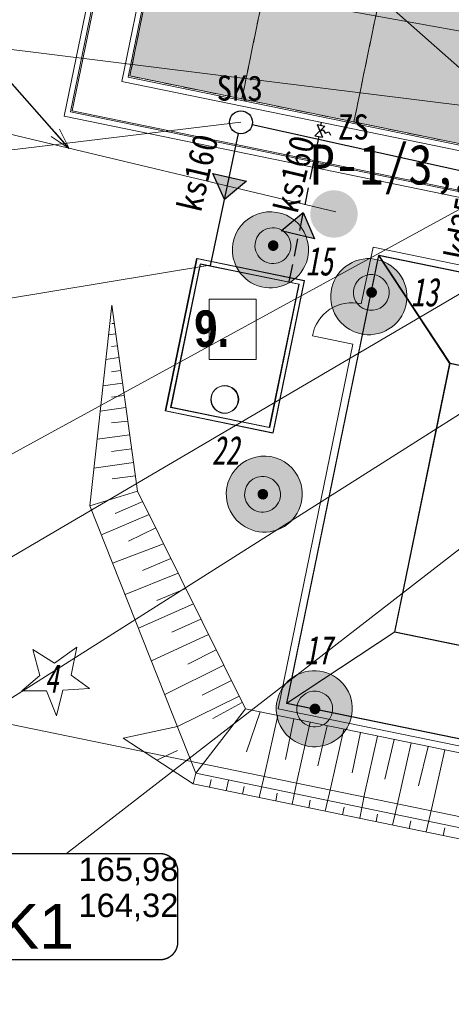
# Model space of a CAD drawing. Header units: metres. Extents: x -94 to 293, y -795 to -637.
# Tile 4 of 48: x 15.05 to 24.48, y -721.97 to -700.44. Entities that reach past the tile are written whole.
import ezdxf
from ezdxf.lldxf.tags import DXFTag
from ezdxf.xclip import XClip

# ---------------------------------------------------------------- set-up
doc = ezdxf.new("R2010")
doc.units = ezdxf.units.M
doc.header["$MEASUREMENT"] = 0
doc.header["$XCLIPFRAME"] = 0
doc.linetypes.add('DASHED', pattern=[0.01905, 0.0127, -0.00635])
doc.linetypes.add('Krawędzie ukryte drobniejsze', pattern=[0.425, 0.3, -0.125])
for name, color, linetype, lineweight, true_color in [('0_Nr_pióra__140', 7, 'Continuous', 13, 0x7e20ff), ('_e_elektryka_Nr_pióra__218', 7, 'Continuous', 15, 0xd90005), ('PZT DRZEWA DO USUNIĘCIA _Nr_pióra__220', 7, 'Continuous', 5, 0xd90005), ('PZT DRZEWA NOWE NASADZENIA _Nr_pióra__78', 7, 'Continuous', 13, 0x00bb5e), ('PZT_i_KD', 7, 'Continuous', 30, 0x136734), ('PZT_i_KS', 7, 'Continuous', 30, 0x4c3926), ('PZT_Nr_pióra__201', 7, 'Continuous', 5, 0x595959), ('PZT_Nr_pióra__212', 7, 'Continuous', 15, 0x5eaeff), ('PZT_Nr_pióra__233', 7, 'Continuous', 13, 0x1717ff)]:
    doc.layers.add(name, color=color, linetype=linetype, lineweight=lineweight, true_color=true_color)
doc.layers.add('IS_Węzeł_sieci_kanalizacyjnej_-_opisy', color=7, linetype='Continuous')
doc.layers.add('PZT MDCP', color=7, linetype='Continuous')
for name, color, linetype, lineweight in [('Mapa Poniatowa - do zatwierdzenia (3)_39_0_Nr_pióra__1', 7, 'Continuous', 13), ('PZT DRZEWA DO USUNIĘCIA _Nr_pióra__1', 7, 'Continuous', 13), ('PZT DRZEWA DO USUNIĘCIA _Nr_pióra__161', 7, 'Continuous', 5), ('PZT DRZEWA DO USUNIĘCIA _Nr_pióra__20', 1, 'Continuous', 13), ('PZT_Nr_pióra__1', 7, 'Continuous', 13), ('PZT_Nr_pióra__101', 7, 'Continuous', 5), ('PZT_Nr_pióra__18', 9, 'Continuous', 13), ('PZT_Nr_pióra__205', 8, 'Continuous', 5), ('PZT_Nr_pióra__41', 7, 'Continuous', 15), ('WOD-KAN zbiornik deszcz_Nr_pióra__41', 7, 'Continuous', 15), ('WOD-KAN zbiornik sanit_Nr_pióra__37', 7, 'Continuous', 15)]:
    doc.layers.add(name, color=color, linetype=linetype, lineweight=lineweight)
doc.styles.add('GENERATED_STYLE_10', font='msgothic.ttc')
doc.styles.add('GENERATED_STYLE_5', font='txt')
doc.styles.add('GENERATED_STYLE_7', font='msgothic.ttc')
doc.styles.add('GENERATED_STYLE_9', font='msgothic.ttc')
doc.linetypes.add('Przekreślana podwójnie kopia-000', pattern='A,0,[2,PZT_dwg_01_20261.Shx,S=0.009921,R=0,X=0,Y=0],-1.25,0', length=1.25)
tags = doc.linetypes.add('SOLID', pattern=[10, 10, 0]).pattern_tags.tags
tags[6:7] = [DXFTag(74, 4), DXFTag(75, 0), DXFTag(340, '0'), DXFTag(46, 0.0), DXFTag(50, 0.0), DXFTag(44, 0.0), DXFTag(45, 0.0)]
tags[4:5] = [DXFTag(74, 4), DXFTag(75, 0), DXFTag(340, '0'), DXFTag(46, 0.0), DXFTag(50, 0.0), DXFTag(44, 0.0), DXFTag(45, 0.0)]
doc.dimstyles.new('GENERATED_STYLE__3', dxfattribs={"dimtxt": 0.18, "dimasz": 0.456, "dimexe": 0.18, "dimexo": 0.0625, "dimgap": 0.09, "dimtad": 0, "dimtih": 1, "dimtoh": 1, "dimdec": 4, "dimzin": 0, "dimdsep": 46, "dimcen": 0.09, "dimadec": 0, "dimazin": 0, "dimtfac": 1, "dimtdec": 4, "dimtmove": 0, "dimatfit": 3, "dimldrblk": 'ARROWHEAD_3', "dimfxl": 1, "dimtolj": 1, "dimtzin": 0, "dimarcsym": 0})
picture_1 = doc.add_image_def('image1.tif', size_in_pixel=(3509, 6496))

# ---------------------------------------------------------------- blocks, each defined once
blk = doc.blocks.new('Rysunek_1_39', base_point=(43.899, -710.766))
at = {"layer": 'Mapa Poniatowa - do zatwierdzenia (3)_39_0_Nr_pióra__1'}
image = blk.add_image(picture_1, insert=(-93.597, -636.506), size_in_units=(148.519, 274.99), rotation=-90, dxfattribs=at)
image.set_boundary_path([(-0.5, -0.5), (3508.5, 6495.5)])
blk = doc.blocks.new('Etykieta_8', base_point=(19.705, -707.865))
at = {"layer": '0_Nr_pióra__140', "linetype": 'Continuous'}
for p, q in [((20.217, -706.545), (19.193, -706.545)), ((19.193, -706.545), (19.193, -707.863)), ((20.217, -707.863), (20.217, -706.545)), ((19.193, -707.863), (20.217, -707.863))]:
    blk.add_line(p, q, dxfattribs=at)
at = {"layer": '0_Nr_pióra__140', "insert": (20.217, -706.792), "char_height": 0.8, "attachment_point": 3, "style": 'GENERATED_STYLE_5'}
blk.add_mtext('\\A1;{\\pt0,140;\\fArial Narrow|b1|i0|c238|p34;9. \\fArial Narrow|b1|i0|c238|p34;\\A1{\\H.66x;\\S^  ;}\\fArial Narrow|b1|i0|c238|p34;\\fArial Narrow|b1|i0|c238|p34;\\A1{\\H.66x;\\S^  ;}\\fArial Narrow|b1|i0|c238|p34;\\fArial Narrow|b1|i0|c238|p34;\\fArial Narrow|b1|i0|c238|p34;\\fArial Narrow|b1|i0|c238|p34;\\fArial Narrow|b1|i0|c238|p34;\\fArial Narrow|b1|i0|c238|p34;\\fArial Narrow|b1|i0|c238|p34;\\fArial Narrow|b1|i0|c238|p34;\\fArial Narrow|b1|i0|c238|p34;\\fArial Narrow|b1|i0|c238|p34;\\fArial Narrow|b1|i0|c238|p34;\\fArial Narrow|b1|i0|c238|p34;\\fArial Narrow|b1|i0|c238|p34;\\fArial Narrow|b1|i0|c238|p34;\\fArial Narrow|b1|i0|c238|p34;\\fArial Narrow|b1|i0|c238|p34;\\fArial Narrow|b1|i0|c238|p34;\\fArial Narrow|b1|i0|c238|p34;\\fArial Narrow|b1|i0|c238|p34;\\fArial Narrow|b1|i0|c238|p34;\\fArial Narrow|b1|i0|c238|p34;\\fArial Narrow|b1|i0|c238|p34;\\fArial Narrow|b1|i0|c238|p34;\\fArial Narrow|b1|i0|c238|p34;\\fArial Narrow|b1|i0|c238|p34;\\fArial Narrow|b1|i0|c238|p34;}', dxfattribs=at)
blk = doc.blocks.new('ARROWHEAD_3')
at = {"color": 0, "linetype": 'Continuous', "lineweight": 0}
blk.add_line((0, 0), (-1, 0), dxfattribs=at)
at = {"color": 0, "linetype": 'Continuous', "lineweight": 0, "flags": 128}
blk.add_lwpolyline([(-1, 0.2679), (0, 0), (-1, -0.2679)], dxfattribs=at)
blk = doc.blocks.new('Etykieta_9', base_point=(28, -708))
at = {"layer": '0_Nr_pióra__140', "linetype": 'Continuous'}
for p, q in [((29, -707), (28, -707)), ((28, -707), (28, -708)), ((28, -708), (29, -708)), ((29, -708), (29, -707))]:
    blk.add_line(p, q, dxfattribs=at)
at = {"layer": '0_Nr_pióra__140', "insert": (29, -707), "char_height": 0.8, "attachment_point": 3, "style": 'GENERATED_STYLE_5'}
blk.add_mtext('\\A1;{\\pt0,140;\\fArial Narrow|b1|i0|c238|p34;10. \\fArial Narrow|b1|i0|c238|p34;\\A1{\\H.66x;\\S^  ;}\\fArial Narrow|b1|i0|c238|p34;\\fArial Narrow|b1|i0|c238|p34;\\A1{\\H.66x;\\S^  ;}\\fArial Narrow|b1|i0|c238|p34;\\fArial Narrow|b1|i0|c238|p34;\\fArial Narrow|b1|i0|c238|p34;\\fArial Narrow|b1|i0|c238|p34;\\fArial Narrow|b1|i0|c238|p34;\\fArial Narrow|b1|i0|c238|p34;\\fArial Narrow|b1|i0|c238|p34;\\fArial Narrow|b1|i0|c238|p34;\\fArial Narrow|b1|i0|c238|p34;\\fArial Narrow|b1|i0|c238|p34;\\fArial Narrow|b1|i0|c238|p34;\\fArial Narrow|b1|i0|c238|p34;\\fArial Narrow|b1|i0|c238|p34;\\fArial Narrow|b1|i0|c238|p34;\\fArial Narrow|b1|i0|c238|p34;\\fArial Narrow|b1|i0|c238|p34;\\fArial Narrow|b1|i0|c238|p34;\\fArial Narrow|b1|i0|c238|p34;\\fArial Narrow|b1|i0|c238|p34;\\fArial Narrow|b1|i0|c238|p34;\\fArial Narrow|b1|i0|c238|p34;\\fArial Narrow|b1|i0|c238|p34;\\fArial Narrow|b1|i0|c238|p34;\\fArial Narrow|b1|i0|c238|p34;\\fArial Narrow|b1|i0|c238|p34;\\fArial Narrow|b1|i0|c238|p34;}', dxfattribs=at)

msp = doc.modelspace()

# ---------------------------------------------------------------- hatches: boundary and pattern name
at = {"lineweight": 30}
for points in [[(19.525, -704.371), (20.004, -703.969), (19.273, -703.799)], [(21.243, -704.653), (20.764, -705.055), (21.495, -705.225)]]:
    msp.add_hatch(color=32, dxfattribs=at).paths.add_polyline_path(points)
at = {"layer": 'PZT DRZEWA DO USUNIĘCIA _Nr_pióra__1', "linetype": 'Continuous'}
for points in [[(20.474, -705.396, 1), (20.705, -705.356, 1)], [(22.625, -706.42, 1), (22.855, -706.38, 1)], [(22.625, -706.42, 1), (22.855, -706.38, 1)], [(20.248, -710.833, 1), (20.478, -710.793, 1)], [(21.388, -715.527, 1), (21.618, -715.487, 1)]]:
    msp.add_hatch(color=256, dxfattribs=at).paths.add_polyline_path(points)
at = {"layer": 'PZT DRZEWA DO USUNIĘCIA _Nr_pióra__220', "linetype": 'Continuous', "lineweight": 0, "true_color": 0x360001}
for points in [[(19.749, -705.756, 1), (21.309, -705.18, 1)], [(21.899, -706.781, 1), (23.46, -706.204, 1)], [(19.615, -711.097, 1), (21.175, -710.521, 1)], [(20.708, -715.79, 1), (22.268, -715.214, 1)]]:
    msp.add_hatch(color=18, dxfattribs=at).paths.add_polyline_path(points)
at = {"layer": 'PZT DRZEWA DO USUNIĘCIA _Nr_pióra__220', "linetype": 'Continuous', "lineweight": 0, "true_color": 0xa20003}
for points in [[(20.209, -705.495, 1), (20.956, -705.258, 1)], [(22.36, -706.519, 1), (23.107, -706.282, 1)], [(19.983, -710.932, 1), (20.729, -710.695, 1)], [(21.123, -715.627, 1), (21.87, -715.389, 1)]]:
    msp.add_hatch(color=14, dxfattribs=at).paths.add_polyline_path(points)
at = {"layer": 'PZT_Nr_pióra__18', "linetype": 'Continuous', "lineweight": 0, "true_color": 0x606060, "transparency": 33554508}
h = msp.add_hatch(color=251, dxfattribs=at)
h.paths.add_polyline_path([(18.29, -695.274), (20.231, -685.827, 0.034274), (20.378, -681.83), (19.977, -677.615), (19.791, -676.888), (28.952, -678.724), (28.605, -679.741, 0.232055), (28.926, -682.12), (30.987, -684.805, 0.108584), (33.551, -686.482, 0.02167), (37.226, -687.41), (52.234, -690.497), (52.423, -690.536, 0.133896), (55.516, -689.796), (60.22, -686.318, 0.152322), (61.077, -685.165), (68.207, -686.595), (68.049, -687.367), (67.921, -687.476), (67.628, -687.732, 0.007662), (66.8, -688.48, 0.005567), (66.173, -689.078), (66.005, -689.243, 0.017405), (65.696, -689.561, 0.023469), (65.033, -690.353, 0.005902), (64.878, -690.562, 0.05924), (63.612, -692.835, 0.021782), (63.293, -693.721), (60.877, -705.482), (59.871, -710.38), (56.344, -709.656), (56.996, -706.482, 0.961191), (56.017, -706.281), (55.365, -709.454), (51.838, -708.73), (50.832, -713.628), (47.306, -712.903), (49.157, -703.891, 0.352559), (48.594, -702.966), (32.617, -699.677, 0.414214), (31.615, -700.332), (30.778, -704.404), (17.456, -701.667), (18.462, -696.769)])
h.paths.add_polyline_path([(34.113, -697.511), (35.602, -690.262), (47.063, -692.616), (45.574, -699.865)], flags=0)
at = {"layer": 'PZT_Nr_pióra__205', "linetype": 'Continuous', "lineweight": 0, "true_color": 0x202020, "transparency": 33554508}
msp.add_hatch(color=250, dxfattribs=at).paths.add_polyline_path([(30.778, -704.404), (31.784, -699.506), (18.462, -696.769), (17.456, -701.667)])
at = {"layer": 'PZT_Nr_pióra__233', "linetype": 'Continuous'}
msp.add_hatch(color=256, dxfattribs=at).paths.add_polyline_path([(22.436, -704.714, 1), (21.4, -704.654, 1)])

# ---------------------------------------------------------------- linework, layer by layer
at = {"color": 32, "lineweight": 30}
for p, q in [((30.326, -704.995), (20.128, -702.732)), ((21.55, -702.731), (21.668, -703.008)), ((21.633, -702.747), (21.646, -702.681)), ((19.219, -705.818), (19.832, -702.924)), ((21.502, -702.976), (21.715, -702.763)), ((21.609, -702.87), (21.685, -702.846)), ((21.685, -702.846), (21.725, -702.915)), ((21.725, -702.915), (21.802, -702.891)), ((21.802, -702.891), (21.842, -702.96))]:
    msp.add_line(p, q, dxfattribs=at)
at = {"color": 32, "linetype": 'Continuous', "lineweight": 30, "ltscale": 30}
for p, q in [((21.55, -702.731), (21.715, -702.763)), ((21.502, -702.976), (21.668, -703.008))]:
    msp.add_line(p, q, dxfattribs=at)
at = {"color": 32, "linetype": 'DASHED', "lineweight": 30, "ltscale": 30}
msp.add_line((21.585, -702.992), (20.929, -706.177), dxfattribs=at)
at = {"color": 32, "lineweight": 30}
for points in [[(20.004, -703.969), (19.525, -704.371), (19.273, -703.799), (20.004, -703.969)], [(20.764, -705.055), (21.243, -704.653), (21.495, -705.225), (20.764, -705.055)]]:
    msp.add_lwpolyline(points, dxfattribs=at)
msp.add_circle((19.884, -702.68), 0.25, dxfattribs=at)
at = {"layer": '_e_elektryka_Nr_pióra__218', "linetype": 'Continuous'}
msp.add_line((16.407, -700.961), (16.407, -700.961), dxfattribs=at)
at = {"layer": '_e_elektryka_Nr_pióra__218', "linetype": 'Continuous', "flags": 128}
for points in [[(14.499, -702.861), (21.957, -704.636)], [(34.854, -719.956), (11.954, -715.252)]]:
    msp.add_lwpolyline(points, dxfattribs=at)
at = {"layer": 'IS_Węzeł_sieci_kanalizacyjnej_-_opisy', "linetype": 'SOLID', "lineweight": 20, "ltscale": 10}
for p, q in [((10.218, -698.066), (26.268, -700.975)), ((8.777, -713.264), (32.211, -700.455)), ((11.969, -700.727), (25.971, -702.466)), ((11.172, -703.734), (19.882, -702.678)), ((10.324, -718.148), (30.794, -705.17)), ((9.389, -707.425), (19.204, -705.803)), ((8.454, -715.955), (25.269, -706.078)), ((16.069, -718.671), (31.682, -706.57))]:
    msp.add_line(p, q, dxfattribs=at)
at = {"layer": 'IS_Węzeł_sieci_kanalizacyjnej_-_opisy', "linetype": 'SOLID', "ltscale": 10}
msp.add_lwpolyline([(14.02, -720.991, 0.03, 0.03, 0), (18.117, -720.991, 0.03, 0.03, 0.414214), (18.504, -720.605, 0.03, 0.03, 0), (18.504, -719.058, 0.03, 0.03, 0.414214), (18.117, -718.671, 0.03, 0.03, 0), (14.02, -718.671, 0.03, 0.03, 0.414214), (13.634, -719.058, 0.03, 0.03, 0), (13.634, -720.605, 0.03, 0.03, 0.414214), (14.02, -720.991, 0.03, 0.03, 0)], format="xyseb", dxfattribs=at)
at = {"layer": 'PZT DRZEWA DO USUNIĘCIA _Nr_pióra__161', "linetype": 'Continuous', "flags": 128}
for points in [[(19.749, -705.756, 1), (21.309, -705.18, 1)], [(20.209, -705.495, 1), (20.956, -705.258, 1)], [(21.899, -706.781, 1), (23.46, -706.204, 1)], [(22.36, -706.519, 1), (23.107, -706.282, 1)], [(19.615, -711.097, 1), (21.175, -710.521, 1)], [(19.983, -710.932, 1), (20.729, -710.695, 1)], [(20.708, -715.79, 1), (22.268, -715.214, 1)], [(21.123, -715.627, 1), (21.87, -715.389, 1)]]:
    msp.add_lwpolyline(points, format="xyb", close=True, dxfattribs=at)
at = {"layer": 'PZT DRZEWA NOWE NASADZENIA _Nr_pióra__78', "linetype": 'Continuous', "flags": 128}
msp.add_lwpolyline([(15.638, -715.113), (15.095, -715.113), (15.486, -714.778), (15.339, -714.209), (15.806, -714.503), (16.3, -714.154), (16.174, -714.77), (16.574, -715.058), (15.989, -715.094), (15.852, -715.656)], close=True, dxfattribs=at)
at = {"layer": 'PZT_Nr_pióra__1', "linetype": 'Continuous', "flags": 128}
msp.add_lwpolyline([(54.21, -715.771), (53.855, -717.482), (38.293, -714.252), (38.587, -712.833), (32.049, -711.476), (32.874, -707.468), (26.194, -706.094), (26.482, -704.695), (16.02, -702.546), (17.505, -695.317)], dxfattribs=at)
at = {"layer": 'PZT_Nr_pióra__101', "linetype": 'Continuous', "flags": 128}
for points in [[(54.119, -715.63), (53.762, -717.34), (38.436, -714.16), (38.731, -712.74), (32.191, -711.382), (33.015, -707.375), (26.336, -706), (26.624, -704.602), (16.162, -702.453), (17.598, -695.459)], [(54.095, -715.595), (53.739, -717.305), (38.472, -714.136), (38.767, -712.717), (32.226, -711.359), (33.051, -707.351), (26.371, -705.979), (26.659, -704.578), (16.197, -702.429), (17.622, -695.494)]]:
    msp.add_lwpolyline(points, dxfattribs=at)
for points in [[(18.462, -696.769), (18.315, -696.739), (17.279, -701.784), (30.894, -704.581), (31.779, -700.366), (31.78, -700.366, -0.414333), (32.587, -699.824), (36.343, -700.597), (36.313, -700.744), (38.272, -701.147), (38.302, -701.001), (48.553, -703.111, -0.348517), (49.008, -703.872), (47.159, -712.873), (47.306, -712.903)], [(18.427, -696.793), (17.421, -701.69), (30.804, -704.44), (31.644, -700.338, -0.414235), (32.611, -699.707)], [(18.462, -696.769), (17.456, -701.667), (30.778, -704.404), (31.615, -700.332, -0.414214), (32.617, -699.677), (32.628, -699.679)]]:
    msp.add_lwpolyline(points, format="xyb", dxfattribs=at)
at = {"layer": 'PZT_Nr_pióra__201', "linetype": 'Krawędzie ukryte drobniejsze', "flags": 128}
for points in [[(18.462, -696.769), (20.911, -697.272), (19.905, -702.17), (17.456, -701.667)], [(20.911, -697.272), (23.36, -697.775), (22.354, -702.673), (19.905, -702.17)], [(23.36, -697.775), (25.809, -698.279), (24.803, -703.176), (22.354, -702.673)]]:
    msp.add_lwpolyline(points, close=True, dxfattribs=at)
at = {"layer": 'PZT_Nr_pióra__212', "linetype": 'Continuous'}
for p, q in [((16.583, -711.065), (17.059, -706.681)), ((17.623, -710.743), (17.059, -706.681)), ((17.115, -707.08), (17.059, -707.08)), ((17.146, -707.307), (16.989, -707.329)), ((17.182, -707.567), (17.058, -707.584)), ((17.218, -707.826), (16.931, -707.866)), ((17.257, -708.106), (17.057, -708.134)), ((17.296, -708.386), (16.868, -708.445)), ((17.333, -708.651), (17.056, -708.689)), ((17.37, -708.916), (16.808, -708.994)), ((17.411, -709.214), (17.055, -709.252)), ((17.453, -709.512), (16.741, -709.611)), ((17.495, -709.816), (17.053, -709.877)), ((17.537, -710.12), (16.672, -710.24)), ((17.577, -710.407), (17.067, -710.477)), ((17.623, -710.743), (16.583, -711.065)), ((18.902, -716.914), (16.583, -711.065)), ((17.737, -710.972), (17.136, -711.234)), ((17.876, -711.253), (16.851, -711.691)), ((18.023, -711.55), (17.424, -711.836)), ((18.194, -711.894), (17.08, -712.318)), ((18.352, -712.215), (17.73, -712.478)), ((18.511, -712.536), (17.353, -713.007)), ((18.678, -712.872), (18.044, -713.135)), ((18.844, -713.208), (17.643, -713.739)), ((19.011, -713.545), (18.374, -713.826)), ((19.177, -713.881), (17.927, -714.454)), ((19.343, -714.217), (18.721, -714.525)), ((19.51, -714.553), (18.219, -715.192)), ((19.676, -714.889), (19.034, -715.207)), ((19.843, -715.225), (18.497, -715.891)), ((19.914, -715.369), (19.273, -715.713)), ((20.301, -715.573), (20.007, -716.445)), ((20.692, -715.653), (20.406, -716.92)), ((21.037, -715.724), (20.861, -716.613)), ((21.4, -715.799), (21.114, -717.066)), ((17.313, -716.148), (18.497, -715.891)), ((21.77, -715.875), (21.565, -716.752)), ((22.135, -715.95), (21.849, -717.217)), ((22.496, -716.024), (22.316, -716.901)), ((18.839, -717.145), (17.313, -716.148)), ((22.87, -716.101), (22.583, -717.368)), ((23.231, -716.175), (23.031, -717.042)), ((23.604, -716.251), (23.318, -717.519)), ((18.045, -716.626), (18.496, -716.416)), ((23.977, -716.328), (23.768, -717.188)), ((24.339, -716.402), (24.053, -717.669)), ((18.902, -716.914), (18.839, -717.145)), ((32.083, -719.641), (18.902, -716.914)), ((20.406, -716.92), (20.283, -717.444)), ((19.2, -717.22), (19.235, -717.053)), ((19.616, -717.062), (19.561, -717.295)), ((21.114, -717.066), (21.005, -717.593)), ((19.922, -717.369), (19.956, -717.202)), ((20.644, -717.519), (20.678, -717.352)), ((21.849, -717.217), (21.725, -717.742)), ((22.583, -717.368), (22.481, -717.899)), ((21.365, -717.668), (21.399, -717.501)), ((23.318, -717.519), (23.194, -718.046)), ((22.103, -717.821), (22.138, -717.654)), ((22.838, -717.972), (22.872, -717.806)), ((24.053, -717.669), (23.929, -718.198)), ((23.561, -718.122), (23.596, -717.956)), ((24.305, -718.276), (24.339, -718.11))]:
    msp.add_line(p, q, dxfattribs=at)
at = {"layer": 'PZT_Nr_pióra__212', "linetype": 'Continuous', "flags": 128}
for points in [[(49.709, -719.528), (39.645, -719.56), (39.949, -719.609), (19.983, -715.507), (17.623, -710.743)], [(19.983, -715.507), (18.902, -716.914)], [(39.424, -721.382), (31.878, -719.843), (18.839, -717.145)]]:
    msp.add_lwpolyline(points, dxfattribs=at)
at = {"layer": 'PZT_Nr_pióra__41', "linetype": 'Przekreślana podwójnie kopia-000', "flags": 128}
msp.add_lwpolyline([(22.328, -707.533), (20.7, -715.502), (30.3, -717.474), (32.372, -707.384), (22.773, -705.412), (22.513, -706.652)], dxfattribs=at)
at = {"layer": 'PZT_Nr_pióra__41', "linetype": 'Continuous', "flags": 128}
msp.add_lwpolyline([(22.328, -707.533), (21.447, -707.348, -0.436303), (22.513, -706.652)], format="xyb", dxfattribs=at)
at = {"layer": 'WOD-KAN zbiornik deszcz_Nr_pióra__41', "linetype": 'Continuous'}
for p, q in [((24.446, -707.951), (22.889, -705.59)), ((24.456, -707.947), (22.899, -705.585)), ((20.877, -715.385), (23.239, -713.828)), ((20.887, -715.381), (23.248, -713.824))]:
    msp.add_line(p, q, dxfattribs=at)
at = {"layer": 'WOD-KAN zbiornik deszcz_Nr_pióra__41', "linetype": 'Continuous', "flags": 128}
for points in [[(32.195, -707.501), (22.889, -705.59), (20.877, -715.385), (30.183, -717.297)], [(32.205, -707.497), (22.899, -705.585), (20.887, -715.381), (30.192, -717.292)], [(29.834, -709.058), (24.446, -707.951), (23.239, -713.828), (28.626, -714.935)], [(29.843, -709.053), (24.456, -707.947), (23.248, -713.824), (28.636, -714.931)]]:
    msp.add_lwpolyline(points, close=True, dxfattribs=at)
at = {"layer": 'WOD-KAN zbiornik sanit_Nr_pióra__37', "linetype": 'Continuous', "flags": 128}
for points in [[(20.58, -709.474), (21.265, -706.144), (18.914, -705.661), (18.23, -708.991)], [(20.592, -709.469), (21.276, -706.138), (18.925, -705.655), (18.241, -708.986)], [(20.503, -709.356), (21.147, -706.222), (18.992, -705.779), (18.348, -708.914)], [(20.514, -709.351), (21.158, -706.216), (19.003, -705.773), (18.359, -708.908)]]:
    msp.add_lwpolyline(points, close=True, dxfattribs=at)
at = {"layer": 'WOD-KAN zbiornik sanit_Nr_pióra__37', "linetype": 'Continuous'}
for centre in [(19.524, -708.743), (19.535, -708.737)]:
    msp.add_circle(centre, 0.3, dxfattribs=at)

# ---------------------------------------------------------------- block references
at = {"linetype": 'Continuous', "xscale": 0.001, "yscale": 0.001, "zscale": 0.001}
msp.add_blockref('Etykieta_9', (17.886, -705.821), dxfattribs=at)
at = {"color": 190, "linetype": 'Continuous', "lineweight": 13, "true_color": 0x7e20ff}
msp.add_blockref('Etykieta_8', (19.705, -707.865), dxfattribs=at)
at = {"layer": 'PZT MDCP', "linetype": 'Continuous'}
ref = msp.add_blockref('Rysunek_1_39', (43.899, -710.766), dxfattribs=at)
XClip(ref).set_block_clipping_path([(-93.5966232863, -785.025747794), (181.3936544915, -636.5063033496)])

# ---------------------------------------------------------------- texts
at = {"layer": 'IS_Węzeł_sieci_kanalizacyjnej_-_opisy', "linetype": 'SOLID', "ltscale": 10}
for s, insert, char_height, attachment_point in [('\\fArial|b0|i0;165,98', (16.334, -719.366), 0.5112, 7), ('\\fArial|b0|i0;164,32', (16.334, -719.546), 0.5112, 1), ('\\fArial|b0|i0;SK1', (16.234, -720.765), 0.9792, 9)]:
    msp.add_mtext(s, dxfattribs=dict(at, insert=insert, char_height=char_height, attachment_point=attachment_point))
at = {"layer": 'PZT DRZEWA DO USUNIĘCIA _Nr_pióra__20', "linetype": 'Continuous', "char_height": 0.625, "attachment_point": 9, "style": 'GENERATED_STYLE_10'}
for s, insert in [('\\A1;{\\W0.700000x;\\fMS Gothic|b0|i1|c238|p49;15}', (21.893, -706.039)), ('\\A1;{\\W0.700000x;\\fMS Gothic|b0|i1|c238|p49;13}', (24.192, -706.715)), ('\\A1;{\\W0.700000x;\\fMS Gothic|b0|i1|c238|p49;22}', (19.843, -710.164)), ('\\A1;{\\W0.700000x;\\fMS Gothic|b0|i1|c238|p49;17}', (21.865, -714.533))]:
    msp.add_mtext(s, dxfattribs=dict(at, insert=insert))
at = {"layer": 'PZT DRZEWA NOWE NASADZENIA _Nr_pióra__78', "linetype": 'Continuous', "insert": (15.891, -715.152), "char_height": 0.625, "attachment_point": 9, "style": 'GENERATED_STYLE_10'}
msp.add_mtext('\\A1;{\\W0.700000x;\\fMS Gothic|b0|i1|c238|p49;4}', dxfattribs=at)
at = {"layer": 'PZT_i_KD', "color": 7, "linetype": 'Continuous', "style": 'GENERATED_STYLE_9', "width": 0.9}
msp.add_text('kd250', height=0.55, rotation=78.9249, dxfattribs=at).set_placement((24.854, -705.714))
at = {"layer": 'PZT_i_KD', "color": 7, "linetype": 'Continuous', "char_height": 0.55, "attachment_point": 8, "style": 'GENERATED_STYLE_9'}
for s, insert in [('\\A1;{\\W0.9;SK3}', (19.859, -702.215)), ('\\A1;{\\W0.9;ZS}', (22.343, -703.065))]:
    msp.add_mtext(s, dxfattribs=dict(at, insert=insert))
at = {"layer": 'PZT_i_KS', "color": 7, "linetype": 'Continuous', "style": 'GENERATED_STYLE_9', "width": 0.9}
for p in [(19.009, -704.662), (21.12, -704.693)]:
    msp.add_text('ks160', height=0.55, rotation=76.823, dxfattribs=at).set_placement(p)
at = {"layer": 'PZT_Nr_pióra__233', "linetype": 'Continuous', "insert": (21.4, -704.266), "char_height": 0.875, "attachment_point": 7, "style": 'GENERATED_STYLE_7'}
msp.add_mtext('\\A1;{\\W0.900000x;\\fMS Gothic|b1|i0|c238|p49;P-1/3,0}', dxfattribs=at)

# ---------------------------------------------------------------- leaders
at = {"layer": 'PZT_Nr_pióra__1', "linetype": 'Continuous', "annotation_type": 0, "has_hookline": 1, "hookline_direction": 1, "text_width": 6.109}
msp.add_leader([(16.131, -703.25), (4.9, -690.529), (4.733, -690.529)], dimstyle='GENERATED_STYLE__3', dxfattribs=at)
at = {"layer": 'PZT_Nr_pióra__201', "linetype": 'Continuous', "annotation_type": 0, "has_hookline": 1, "hookline_direction": 1, "text_width": 10.987}
msp.add_leader([(28.63, -705.002), (8.26, -686.971), (7.208, -686.971)], dimstyle='GENERATED_STYLE__3', dxfattribs=at)

doc.saveas('drawing.dxf')
